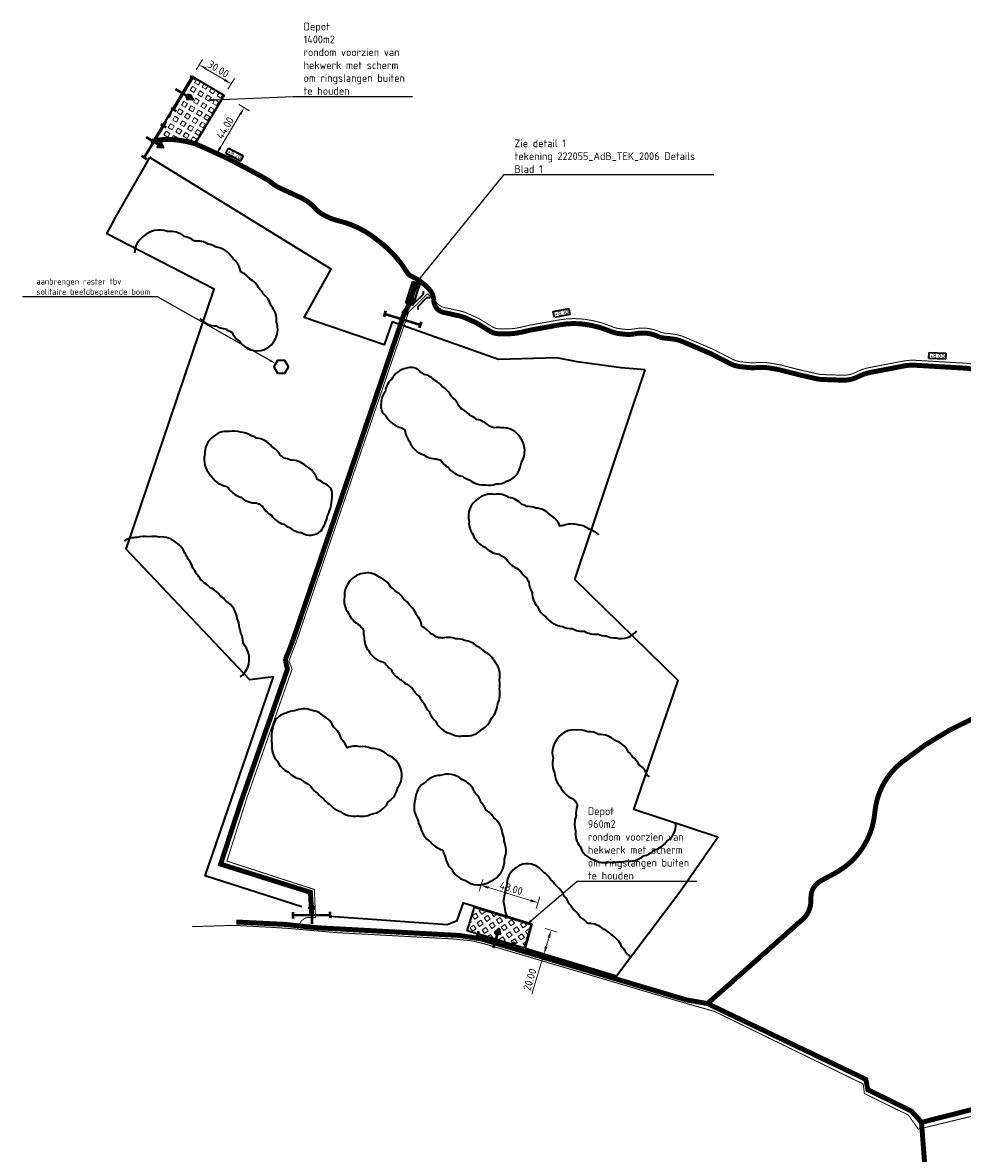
# Model space of a CAD drawing. Header units: metres. Extents: x -151276 to 204982, y 219939 to 463910.
# Tile 3 of 6: x 200575 to 201334, y 462863 to 463776. Entities that reach past the tile are written whole.
import ezdxf
from ezdxf import colors
from ezdxf.entities.mleader import LeaderData, LeaderLine
from ezdxf.math import Vec2, Vec3

# ---------------------------------------------------------------- set-up
doc = ezdxf.new("R2010")
doc.units = ezdxf.units.M
doc.header["$LTSCALE"] = 2.5
doc.linetypes.add('DASHED2', pattern=[0.375, 0.25, -0.125])
doc.layers.get('0').update_dxf_attribs({"lineweight": 25})
doc.layers.add('N-PV-VH-BEHEERPAD-ONVERHARD-G', color=7, linetype='DASHED2', lineweight=35, true_color=0x663300)
doc.layers.add('N-PV-VH-BEHEERPAD-VERHARD-G', color=7, linetype='Continuous', lineweight=35, true_color=0x663300)
for name, color, linetype, lineweight in [('N-WA-IE-TERREINAFSCHEIDING-BEHEERPAD-POORT-S', 240, 'Continuous', 50), ('N-WA-KW-KUNSTWERK_BRUG-G', 38, 'Continuous', 35), ('N-WA-KW-KUNSTWERK_VOORDE-G', 7, 'Continuous', 35), ('N-WA-VH-VERHARDING_GRASBETONSTEEN-A', 72, 'Continuous', 18), ('N-WA-VH-VERHARDING_GRASBETONSTEEN-G', 104, 'Continuous', 35), ('N-WE-AM-AS_PAD_KLOMPENPAD-G', 30, 'DASHED2', 35), ('N-WE-IE-TERREINAFSCHEIDING_KUNSTMATIG_RASTERHEKWERK-G', 20, 'IE-TERREINAFSCHEIDING_KUNSTMATIG-SO', 35), ('N-WE-IE-TERREINAFSCHEIDING_KUNSTMATIG_RASTERHEKWERK-TIJDELIJK-G', 30, 'IE-TERREINAFSCHEIDING-KUNSTMATIG', 35), ('N-WE-VH-VERHARDING-T35', 36, 'Continuous', 35), ('X-XX-AL-M', 7, 'Continuous', 18), ('X-XX-AL-REFERENTIE-T25', 7, 'Continuous', 25), ('X-XX-AL-T25', 7, 'Continuous', 25)]:
    doc.layers.add(name, color=color, linetype=linetype, lineweight=lineweight)
doc.styles.add('NLCS-ISO-M1000-T35', font='NLCS-ISO.ttf', dxfattribs={"height": 3.5})
doc.styles.add('NLCS-ISO-M2000-T25', font='NLCS-ISO.ttf', dxfattribs={"height": 5})
doc.styles.add('NLCS-ISO-M2500-T25', font='NLCS-ISO.ttf', dxfattribs={"height": 6.25})
doc.linetypes.add('IE-TERREINAFSCHEIDING-KUNSTMATIG', pattern='A,4,[82,NLCS.SHX,S=0.75,R=90,X=0,Y=0],4,-2', length=10)
doc.linetypes.add('IE-TERREINAFSCHEIDING_KUNSTMATIG-SO', pattern='A,4,[82,NLCS.SHX,S=0.75,R=90,X=0,Y=0],4,-2', length=10)
doc.dimstyles.new('NLCS-M2500-T25-PIJL_L2_H2', dxfattribs={"dimscale": 2.5, "dimtxt": 2.5, "dimasz": 2.5, "dimexe": 2, "dimexo": 2, "dimgap": 0.7, "dimtad": 1, "dimzin": 0, "dimdsep": 46, "dimtxsty": 'NLCS-ISO-M2500-T25', "dimcen": 0, "dimdle": 2, "dimclrd": 256, "dimclre": 256, "dimclrt": 256, "dimazin": 0, "dimtfac": 1, "dimtdec": 3, "dimtofl": 0, "dimtmove": 0, "dimatfit": 3, "dimfxl": 2, "dimfxlon": 1, "dimtfillclr": 256, "dimtolj": 1, "dimtzin": 0, "dimlwd": -1, "dimlwe": -1, "dimarcsym": 0})

# ---------------------------------------------------------------- blocks, each defined once
blk = doc.blocks.new('Voorde')
at = {"true_color": 0x636466}
h = blk.add_hatch(color=251, dxfattribs=at)
h.dxf.hatch_style = 1
h.paths.add_polyline_path([(15, 5), (15, -5), (-15, -5), (-15, 5)])
at = {"flags": 128}
blk.add_lwpolyline([(15, 5), (15, -5), (-15, -5), (-15, 5)], close=True, dxfattribs=at)
for points in [[(-15, 5), (15, -5)], [(15, 5), (-15, -5)]]:
    blk.add_lwpolyline(points, dxfattribs=at)
blk = doc.blocks.new('*D7')
at = {"layer": 'X-XX-AL-M', "transparency": 16777216}
for p, q in [((200749.78, 463710.19), (200758.35, 463705.03)), ((200734.61, 463675.26), (200750.85, 463702.25)), ((200727.1, 463672.48), (200735.67, 463667.33))]:
    blk.add_line(p, q, dxfattribs=at)
for points in [[(200749.95, 463702.79), (200751.74, 463701.72), (200754.07, 463707.61)], [(200733.71, 463675.8), (200735.5, 463674.72), (200731.38, 463669.91)]]:
    blk.add_solid(points, dxfattribs=at)
at = {"layer": 'X-XX-AL-M', "transparency": 16777216, "insert": (200738.55, 463691.27), "char_height": 6.25, "attachment_point": 5, "rotation": 58.9663, "style": 'NLCS-ISO-M2500-T25'}
blk.add_mtext('\\A1;44.00', dxfattribs=at)
blk = doc.blocks.new('*D8')
at = {"layer": 'X-XX-AL-M', "transparency": 16777216}
for p, q in [((200715.2, 463738.06), (200720.36, 463746.63)), ((200723.13, 463739.12), (200738.13, 463730.1)), ((200740.91, 463722.59), (200746.06, 463731.16))]:
    blk.add_line(p, q, dxfattribs=at)
for points in [[(200723.67, 463740.01), (200722.6, 463738.23), (200717.78, 463742.34)], [(200738.67, 463730.99), (200737.59, 463729.21), (200743.48, 463726.88)]]:
    blk.add_solid(points, dxfattribs=at)
at = {"layer": 'X-XX-AL-M', "transparency": 16777216, "insert": (200733.15, 463738.79), "char_height": 6.25, "attachment_point": 5, "rotation": 328.9663, "style": 'NLCS-ISO-M2500-T25'}
blk.add_mtext('\\A1;30.00', dxfattribs=at)
blk = doc.blocks.new('*D13')
at = {"layer": 'X-XX-AL-M', "transparency": 16777216}
for p, q in [((200943.94, 463074.34), (200946.86, 463083.91)), ((200951.38, 463077.31), (200985.34, 463066.97)), ((200989.87, 463060.36), (200992.78, 463069.93))]:
    blk.add_line(p, q, dxfattribs=at)
for points in [[(200951.68, 463078.3), (200951.08, 463076.31), (200945.4, 463079.13)], [(200985.65, 463067.96), (200985.04, 463065.97), (200991.32, 463065.14)]]:
    blk.add_solid(points, dxfattribs=at)
at = {"layer": 'X-XX-AL-M', "transparency": 16777216, "insert": (200969.78, 463076.8), "char_height": 6.25, "attachment_point": 5, "rotation": 343.06783, "style": 'NLCS-ISO-M2500-T25'}
blk.add_mtext('\\A1;48.00', dxfattribs=at)
blk = doc.blocks.new('*D14')
at = {"layer": 'X-XX-AL-M', "transparency": 16777216}
for p, q in [((200997.23, 463044.21), (201006.79, 463041.29)), ((201000.19, 463036.77), (200998.01, 463029.6)), ((200996.19, 463023.62), (200986.33, 462991.23)), ((200991.4, 463025.07), (201000.97, 463022.16))]:
    blk.add_line(p, q, dxfattribs=at)
for points in [[(200999.19, 463037.07), (201001.19, 463036.47), (201002.01, 463042.75)], [(200997.01, 463029.9), (200999, 463029.29), (200996.19, 463023.62)]]:
    blk.add_solid(points, dxfattribs=at)
at = {"layer": 'X-XX-AL-M', "transparency": 16777216, "insert": (200984.81, 463003), "char_height": 6.25, "attachment_point": 5, "rotation": 73.0679, "style": 'NLCS-ISO-M2500-T25'}
blk.add_mtext('\\A1;20.00', dxfattribs=at)
blk = doc.blocks.new('SWH-BRUG-SO')
at = {"flags": 128}
for points in [[(-6.77, 3.77), (-5, 2), (5, 2), (6.77, 3.77)], [(-6.77, -3.77), (-5, -2), (5, -2), (6.77, -3.77)]]:
    blk.add_lwpolyline(points, dxfattribs=at)
blk = doc.blocks.new('SIE-WEG_DOORGANG_DRAAIPOORT')
blk.add_hatch(color=256).paths.add_polyline_path([(-0.213, 0.495), (0, 0.901), (0.213, 0.495)])
for p, q in [((-1.5, -0.25), (-1.5, 0.25)), ((-1.5, 0), (1.5, 0)), ((0, 0.901), (-0.213, 0.495)), ((0, 0.901), (0, -0.718)), ((0, 0.901), (0.213, 0.495)), ((1.5, -0.25), (1.5, 0.25))]:
    blk.add_line(p, q)
at = {"flags": 128}
blk.add_lwpolyline([(-0.213, 0.495), (0, 0.901), (0.213, 0.495)], close=True, dxfattribs=at)

msp = doc.modelspace()

# ---------------------------------------------------------------- hatches: boundary and pattern name
at = {"layer": 'N-WA-VH-VERHARDING_GRASBETONSTEEN-A'}
h = msp.add_hatch(dxfattribs=at)
h.set_pattern_fill('AVH-GRASBETONSTEEN_02', color=256, scale=5, angle=-10.138855, pattern_type=2)
h.set_pattern_definition([(34.8611452, (0, 0), (-4.00112693, 5.74377779), [3.5, -3.5]), (124.8611452, (0, 0), (-5.74377779, -4.00112693), [3.5, -3.5]), (34.8611452, (-2.0005, 2.872), (-4.00112693, 5.74377779), [3.5, -3.5]), (124.8611452, (2.872, 2.0005), (-5.74377779, -4.00112693), [3.5, -3.5])])
h.paths.add_polyline_path([(200980.166, 463028.494), (200934.243, 463042.474), (200940.068, 463061.607), (200985.991, 463047.627)])

# ---------------------------------------------------------------- linework, layer by layer
at = {"layer": 'N-PV-VH-BEHEERPAD-ONVERHARD-G', "ltscale": 10, "const_width": 4, "flags": 128}
for points in [[(200787.485, 463262.235), (200790.549, 463269.776), (200792.522, 463274.869), (200795.06, 463282.187), (200803.258, 463306.302), (200875.648, 463518.778)], [(201319.792, 462634.118), (201314.13, 462659.594), (201306.77, 462732.125), (201312.049, 462746.237), (201301.248, 462887.646)]]:
    msp.add_lwpolyline(points, dxfattribs=at)
msp.add_lwpolyline([(201439.148, 463300.918), (201379.306, 463261.332, 0.1950455), (201358.631, 463231.184, -0.2403564), (201345.53, 463215.234, 0.0677924), (201284.96, 463178.366, 0.2032362), (201263.532, 463137.962, -0.2518475), (201231.48, 463089.046), (201219.789, 463082.7, 0.2697884), (201211.948, 463069.808), (201211.878, 463066.234, -0.209503), (201205.149, 463051.656), (201138.286, 462992.382), (201128.306, 462983.624)], format="xyb", dxfattribs=at)
at = {"layer": 'N-PV-VH-BEHEERPAD-ONVERHARD-G', "ltscale": 10, "flags": 128}
for points in [[(200808.594, 463055.127, 4, 4, 0), (200807.526, 463073.542, 4, 4, 0), (200734.955, 463096.287, 4, 4, 0), (200751.522, 463147.019, 4, 4, 0), (200788.933, 463253.793, 4, 4, 0), (200787.048, 463262.715, 0, 0, 0)], [(200747.589, 463049.552, 4, 4, 0), (200787.106, 463047.584, 4, 4, 0), (200794.832, 463046.759, 4, 4, 0), (200804.961, 463045.684, 4, 4, 0), (200813.798, 463044.839, 4, 4, 0), (200928, 463038.642, 4, 4, 0), (200945.211, 463035.978, 4, 4, 0), (201111.5, 462986.536, 4, 4, 0), (201128.306, 462983.624, 4, 4, 0), (201256.278, 462922.37, 4, 4, 0), (201257.913, 462913.964, 4, 4, 0), (201293.185, 462896.677, 4, 4, 0), (201301.248, 462887.646, 4, 4, 0), (201374.033, 462906.065, 4, 4, 0), (201462.733, 462922.833, 4, 4, 0), (201613.019, 462944.196, 4, 4, 0), (201673.53, 462954.951, 0, 0, 0)]]:
    msp.add_lwpolyline(points, format="xyseb", dxfattribs=at)
at = {"layer": 'N-PV-VH-BEHEERPAD-VERHARD-G', "ltscale": 50, "const_width": 4, "flags": 128}
msp.add_lwpolyline([(201351.47, 463492.67, 0.116747), (201336.223, 463497.161), (201328.189, 463497.595), (201308.915, 463498.722), (201295.913, 463499.482, 0.0618864), (201287.423, 463498.928), (201259.999, 463493.687, 0.0615667), (201251.943, 463491.09), (201249.028, 463489.736, -0.1178544), (201237.408, 463487.379), (201221.113, 463487.941, -0.0475977), (201216.31, 463488.567), (201203.263, 463491.549), (201187.194, 463495.587, 0.0176095), (201184.819, 463496.096), (201178.506, 463497.217, 0.0567089), (201170.72, 463497.704), (201165.937, 463497.461, -0.0383719), (201162.03, 463497.562), (201155.361, 463498.249, -0.0941036), (201146.245, 463500.972), (201131.661, 463508.525), (201115.183, 463515.585), (201109.119, 463518.209, 0.0771027), (201098.882, 463520.872), (201093.706, 463521.395, -0.0410282), (201089.598, 463522.153, 0.1793473), (201069.079, 463524.742), (201068.765, 463524.689, -0.0709117), (201061.571, 463524.503), (201057.007, 463525.033, -0.060069), (201051.071, 463526.458), (201043.598, 463529.234, 0.0314087), (201039.452, 463530.484), (201035.269, 463531.463, 0.099548), (201009.851, 463532.267), (201007.731, 463531.91), (200985.461, 463527.898), (200978.244, 463526.22, -0.0626056), (200964.474, 463524.79), (200960.007, 463524.887, -0.134385), (200952.162, 463527.217), (200941.828, 463533.638), (200932.69, 463537.75, 0.0514724), (200927.915, 463539.333), (200915.092, 463542.162, -0.3549959), (200907.247, 463552.035, 0.1767748), (200902.634, 463561.846, 0.0941256), (200888.432, 463571.734, -0.1529091), (200886.193, 463573.713, 0.0735087), (200869.05, 463594.477), (200866.662, 463596.638), (200857.087, 463604.065, 0.0616672), (200840.871, 463612.824), (200840.324, 463613.037, 0.0348921), (200830.343, 463616.15), (200830.222, 463616.179, -0.0843932), (200816.335, 463622.066, -0.064099), (200811.442, 463626.165), (200810.828, 463626.83, 0.0987205), (200799.757, 463634.878), (200782.422, 463642.865, -0.0595395), (200777.366, 463645.97), (200774.029, 463648.612), (200764.135, 463654.193), (200741.031, 463666.387), (200719.447, 463676.29, 0.0642111), (200706.015, 463680.474), (200702.494, 463681.091, 0.0851421), (200683.898, 463681.162), (200678.396, 463680.24)], format="xyb", dxfattribs=at)
msp.add_lwpolyline([(200875.648, 463518.778), (200882.691, 463539.451), (200887.459, 463549.139), (200893.003, 463566.743)], dxfattribs=at)
at = {"layer": 'N-WA-VH-VERHARDING_GRASBETONSTEEN-G', "flags": 128}
msp.add_lwpolyline([(200980.166, 463028.494), (200934.243, 463042.474), (200940.068, 463061.607), (200985.991, 463047.627)], close=True, dxfattribs=at)
at = {"layer": 'N-WE-AM-AS_PAD_KLOMPENPAD-G', "ltscale": 5, "flags": 128}
msp.add_lwpolyline([(200902.143, 463557.317, 0.8, 0.8, 0), (200892.666, 463547.944, 0.8, 0.8, 0), (200886.826, 463542.285, 0.8, 0.8, 0), (200806.098, 463305.334, 0.8, 0.8, 0), (200797.898, 463281.213, 0.8, 0.8, 0), (200795.338, 463273.836, 0.8, 0.8, 0), (200790.146, 463260.43, 0, 0, 0)], format="xyseb", dxfattribs=at)
at = {"layer": 'N-WE-AM-AS_PAD_KLOMPENPAD-G', "ltscale": 5, "const_width": 0.8, "flags": 128}
for points in [[(201823.573, 463502.433), (201808.598, 463492.509), (201777.075, 463484.75), (201771.418, 463483.956), (201752.833, 463478.199, -0.0304293), (201747.93, 463477.002), (201735.429, 463474.744, -0.0481681), (201727.478, 463474.087), (201717.14, 463474.23, 0.0624246), (201702.679, 463472.62), (201691.364, 463469.904, -0.0928648), (201676.099, 463469.135, 0.0680514), (201660.249, 463469.118), (201646.432, 463467.214), (201629.67, 463466.847), (201615.211, 463468.161), (201604.075, 463469.57, 0.0617025), (201589.692, 463469.607), (201585.368, 463469.083), (201567.359, 463470.393), (201546.533, 463471.845), (201532.777, 463474.62, 0.0775808), (201505.505, 463475.826), (201495.627, 463474.729, -0.0533192), (201480.421, 463474.666), (201456.857, 463477.088), (201432.759, 463478.957), (201426.127, 463479.171, -0.0956598), (201399.688, 463485.167, 0.0355222), (201394.542, 463487.003), (201378.182, 463491.56, 0.0526811), (201370.204, 463492.9), (201362.801, 463493.354, -0.1149305), (201353.453, 463496.144, 0.116747), (201336.439, 463501.155), (201328.413, 463501.589), (201309.149, 463502.715), (201296.146, 463503.475, 0.0618864), (201286.672, 463502.857), (201259.248, 463497.616, 0.0615667), (201250.258, 463494.718), (201247.343, 463493.364, -0.1178544), (201237.546, 463491.377), (201221.251, 463491.938, -0.0475977), (201217.201, 463492.466), (201204.196, 463495.439), (201188.169, 463499.466, 0.0176095), (201185.518, 463500.034), (201179.205, 463501.155, 0.0567089), (201170.517, 463501.699), (201165.734, 463501.456, -0.0383719), (201162.44, 463501.541), (201155.771, 463502.228, -0.0941036), (201148.084, 463504.523), (201133.371, 463512.144), (201116.765, 463519.259), (201110.707, 463521.881, 0.0771027), (201099.284, 463524.852), (201094.108, 463525.375, -0.0363551), (201091.032, 463525.913, 0.1748165), (201068.294, 463528.666), (201068.098, 463528.633, -0.0709117), (201062.032, 463528.476), (201057.469, 463529.006, -0.060069), (201052.463, 463530.208), (201044.991, 463532.983, 0.0314087), (201040.364, 463534.378), (201036.181, 463535.358, 0.099548), (201009.186, 463536.211), (201007.044, 463535.851), (200984.653, 463531.817), (200977.338, 463530.116, -0.0626056), (200964.56, 463528.789), (200960.094, 463528.886, -0.134385), (200954.273, 463530.615), (200943.712, 463537.176), (200934.332, 463541.398, 0.0514724), (200928.776, 463543.239), (200915.812, 463546.099, -0.1430257), (200910.158, 463549.197), (200904.337, 463555.019), (200902.143, 463557.317)], [(200790.146, 463260.43), (200792.677, 463253.896), (200755.833, 463148.738), (200740.019, 463098.746), (200810.728, 463075.809), (200811.638, 463053.121), (200807.307, 463053.289, 0.3077839), (200799.07, 463048.424), (200798.2, 463044.334)], [(201667.384, 462949.369), (201638.665, 462943.686), (201576.431, 462932.356), (201531.911, 462926.18), (201408.527, 462907.639), (201350.559, 462894.657), (201298.716, 462882.115), (201290.722, 462893.429), (201255.118, 462910.879), (201254.16, 462918.594), (201133.895, 462977.29), (201106.701, 462985.004), (200947.113, 463032.157, 0.0093433), (200937.963, 463034.327), (200922.609, 463035.838), (200828.648, 463040.923), (200789.992, 463044.345), (200774.642, 463045.293), (200746.381, 463046.825), (200711.83, 463045.745)]]:
    msp.add_lwpolyline(points, format="xyb", dxfattribs=at)
at = {"layer": 'N-WE-IE-TERREINAFSCHEIDING_KUNSTMATIG_RASTERHEKWERK-TIJDELIJK-G', "ltscale": 0.4, "flags": 128}
msp.add_lwpolyline([(200786.878, 463492.967), (200789.878, 463498.163), (200786.878, 463503.359), (200780.878, 463503.359), (200777.878, 463498.163), (200780.878, 463492.967)], close=True, dxfattribs=at)
for points in [[(200978.177, 463421.267, 0.3035884), (200977.162, 463440.773, 0.2938479), (200961.801, 463448.816, 0.0900639), (200956.106, 463448.919, 0.0317844), (200954.075, 463449.306, 0.0432198), (200951.563, 463450.503, 0.1537291), (200941.876, 463455.731, 0.0917539), (200936.216, 463458.978, 0.118563), (200929.373, 463464.36, 0.0459776), (200927.335, 463466.578, 0.1371871), (200921.39, 463474.151, 0.1539216), (200914.083, 463482.098, 0.1205064), (200908.156, 463487.081, 0.1518628), (200899.48, 463492.065, 0.0527398), (200896.562, 463493.645, 0.3721871), (200884.711, 463496.886, 0.245459), (200873.334, 463488.327, 0.2008233), (200867.89, 463477.995, 0.1783454), (200864.71, 463469.068, 0.3162678), (200868.527, 463458.653, 0.2263064), (200881.344, 463448.924, 0.0416731), (200883.697, 463447.319, 0.0058189), (200883.904, 463446.984, 0.1471323), (200887.589, 463437.895, 0.2389519), (200899.045, 463427.118, 0.1624907), (200908.991, 463423.921, 0.0572202), (200912.654, 463422.981, 0.0016686), (200912.744, 463422.92, 0.1251165), (200918.769, 463417.103, 0.1923323), (200930.314, 463409.715, 0.0935463), (200935.853, 463406.958, 0.2066279), (200949.055, 463402.831, 0.1351033), (200957.571, 463403.538, 0.1416106), (200966.068, 463405.692, 0.2872865), (200977.527, 463419.092, 0.0395324)], [(200776.435, 463433.64, 0.2042851), (200763.892, 463440.666, 0.0762297), (200759.378, 463442.567, 0.1422004), (200750.957, 463445.44, 0.142656), (200742.055, 463445.832, 0.2415051), (200728, 463440.76, 0.2452009), (200722.229, 463427.517, 0.2644293), (200726.643, 463411.024, 0.231333), (200739.996, 463401.563, 0.0144418), (200740.754, 463401.021, 0.1876106), (200751.189, 463392.841, 0.1941884), (200763.944, 463388.171, 0.0379506), (200766.288, 463387.405, 0.0382859), (200768.407, 463385.881, 0.1461619), (200775.947, 463378.301, 0.179058), (200785.936, 463370.909, 0.0827299), (200790.537, 463368.425, 0.1596888), (200800.255, 463364.172, 0.3353949), (200816.154, 463365.703, 0.0860025), (200821.453, 463377.859, 0.1085826), (200825.092, 463394.833, 0.3450836), (200818.685, 463403.905, 0.1027584), (200813.052, 463407.194, 0.1994965), (200803.868, 463418.044, 0.1988894), (200791.648, 463422.719, 0.0767556), (200786.259, 463424.351, 0.054247), (200783.12, 463426.807, 0.1401117)], [(200851.774, 463331.514, 0.4086467), (200835.03, 463312.045, 0.2243979), (200838.4, 463299.019, 0.1859), (200847.435, 463289.447, 0.0543437), (200849.872, 463286.406, 0.0211716), (200850.291, 463285.075, 0.0827743), (200850.995, 463279.866, 0.191062), (200854.66, 463268.595, 0.2309152), (200866.502, 463259.633, 0.022348), (200867.755, 463258.882, 0.0989579), (200872.666, 463253.674, 0.1691865), (200880.93, 463245.156, 0.116745), (200887.056, 463240.785, 0.0519841), (200889.74, 463238.605, 0.1214989), (200895.585, 463231.76, 0.0941662), (200899.274, 463226.375, 0.11676), (200903.482, 463219.539, 0.1360262), (200908.629, 463211.836, 0.2302048), (200920.595, 463201.927, 0.1833553), (200931.635, 463200.065, 0.2390834), (200946.205, 463205.277, 0.1859441), (200953.991, 463214.529, 0.1823415), (200958.81, 463226.053, 0.172299), (200960.173, 463237.917, 0.1050968), (200960.278, 463244.839, 0.2286415), (200956.75, 463259.465, 0.1819978), (200948.579, 463267.732, 0.1144426), (200942.384, 463272.086, 0.1745151), (200932.106, 463277.072, 0.1190113), (200924.734, 463278.413, 0.1510274), (200914.348, 463279.01, 0.0491756), (200911.2, 463279.261, 0.0338094), (200909.098, 463279.958, 0.0791663), (200904.492, 463282.829, 0.1170054), (200897.652, 463288.289, 0.153132), (200893.001, 463297.921, 0.1399862), (200887.776, 463305.363, 0.1075001), (200883.062, 463310.402, 0.1384546), (200876.127, 463316.877, 0.0791612), (200872.333, 463320.423, 0.1728317), (200863.142, 463328.115, 0.2103348)], [(200779.329, 463212.903, 0.1539999), (200776.351, 463193.461, 0.2108964), (200780.795, 463179.458, 0.1899578), (200789.487, 463170.845, 0.1597625), (200799.655, 463165.009, 0.0987124), (200805.536, 463161.166, 0.0501475), (200807.933, 463159.008, 0.1207316), (200813.581, 463153.31, 0.1016006), (200818.372, 463148.83, 0.1016743), (200823.303, 463144.542, 0.1533746), (200831.536, 463138.892, 0.2139469), (200845.765, 463135.43, 0.1706514), (200856.508, 463136.668, 0.2427823), (200870.4, 463146.534, 0.1931507), (200878.167, 463158.137, 0.2479311), (200880.578, 463173.005, 0.2531243), (200869.974, 463184.395, 0.198069), (200856.689, 463189.801, 0.1422463), (200847.628, 463191.195, 0.1510998), (200837.273, 463190.37, 0.1138581), (200832.667, 463197.336, 0.1593757), (200826.141, 463207.13, 0.1790572), (200817.922, 463216.152, 0.1684008), (200808.864, 463220.476, 0.2112545), (200794.736, 463220.052, 0.1113879), (200787.875, 463218.285, 0.1828733)], [(200964.408, 463100.689, 0.2012544), (200964.005, 463114.867, 0.1057689), (200962.658, 463121.403, 0.2151044), (200955.765, 463133.67, 0.1218689), (200949.394, 463139.927, 0.096932), (200945.416, 463146, 0.1375283), (200940.394, 463154.089, 0.2180116), (200929.782, 463164.776, 0.2680323), (200912.143, 463167.93, 0.1994581), (200900.912, 463163.001, 0.2641851), (200892.24, 463148.428, 0.2328402), (200894.157, 463132.555, 0.1018919), (200896.421, 463126.387, 0.2207726), (200904.747, 463114.082, 0.1539923), (200914.05, 463107.77, 0.0176871), (200914.876, 463106.783, 0.0800206), (200916.667, 463101.667, 0.1630259), (200921.397, 463092.546, 0.2137136), (200932.264, 463083.402, 0.3147174), (200952.786, 463082.302, 0.3219061)]]:
    msp.add_lwpolyline(points, format="xyb", close=True, dxfattribs=at)
for points in [[(201040.543, 463362.446, 0.1288707), (201032.637, 463366.878, 0.1691694), (201022.551, 463370.63, 0.1671252), (201012.243, 463369.969, 0.050971), (201009.057, 463369.493, 0.1790357), (201000.765, 463378.778, 0.1950747), (200989.638, 463384.023, 0.1099207), (200982.112, 463385.366, 0.0575377), (200978.339, 463387.031, 0.167827), (200967.875, 463392.646, 0.1795653), (200956.335, 463395.109, 0.2340293), (200942.914, 463391.49, 0.3180187), (200935.662, 463373.105, 0.1812625), (200938.929, 463362.535, 0.2133905), (200948.792, 463352.322, 0.1721862), (200959.768, 463346.759, 0.0714712), (200964.033, 463344.497, 0.0400046), (200966.015, 463342.852, 0.1735913), (200975.378, 463334.789, 0.040396), (200977.309, 463333.12, 0.1064675), (200982.378, 463327.49, 0.0518028), (200984.107, 463324.238, 0.121919), (200986.578, 463315.716, 0.1762223), (200990.889, 463304.405, 0.1651628), (200997.676, 463296.202, 0.2264627), (201011.367, 463288.37, 0.1176453), (201018.977, 463286.665, 0.136996), (201028.822, 463284.503, 0.1528541), (201039.908, 463282.17, 0.0986761), (201046.425, 463280.809, 0.1246132), (201054.504, 463279.251, 0.3198508), (201071.066, 463284.965, 0.3198508)], [(200750.796, 463247.958, 0.0357736), (200752.653, 463249.036, 0.3968588), (200753.895, 463273.585, 0.0324349), (200753.186, 463275.504, 0.1163138), (200751.272, 463282.999, 0.0713953), (200750.207, 463287.379, 0.1191116), (200748.289, 463294.76, 0.2368216), (200739.426, 463308.807, 0.0967442), (200734.79, 463312.95, 0.1501547), (200726.592, 463319.678, 0.0906836), (200721.894, 463323.338, 0.0596224), (200719.073, 463326.005, 0.0887318), (200715.344, 463330.824, 0.0801141), (200712.646, 463335.455, 0.1233806), (200708.671, 463342.74, 0.0860884), (200705.969, 463347.534, 0.1738066), (200699.321, 463355.847, 0.2305942), (200685.29, 463360.537, 0.1245236), (200676.993, 463360.686, 0.1418315), (200667.225, 463360.126, 0.1723751), (200656.914, 463357.307, 0.1723751)]]:
    msp.add_lwpolyline(points, format="xyb", dxfattribs=at)

# ---------------------------------------------------------------- block references
at = {"layer": 'N-WA-IE-TERREINAFSCHEIDING-BEHEERPAD-POORT-S', "xscale": 10, "yscale": 10}
for p, rotation in [((200680.926, 463680.131), 238.5245971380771), ((200882.104, 463536.592), 342.7512464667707), ((200808.594, 463055.127), 0.5460022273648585), ((200957.204, 463035.484), 343.0678278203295)]:
    msp.add_blockref('SIE-WEG_DOORGANG_DRAAIPOORT', p, dxfattribs=dict(at, rotation=rotation))

# ---------------------------------------------------------------- leaders
at = {"layer": 'X-XX-AL-REFERENTIE-T25'}
ml = msp.add_multileader_mtext('Standard', dxfattribs=at)
ml.set_content('Depot\\P1400m2 \\Prondom voorzien van hekwerk met scherm om ringslangen buiten te houden', color=256, style='NLCS-ISO-M2500-T25')
ml.set_leader_properties(color=256, linetype='ByLayer', lineweight=-1)
ml.build(insert=Vec2(0, 0))
ml.multileader.update_dxf_attribs({"text_left_attachment_type": 5, "text_right_attachment_type": 5, "dogleg_length": 6.25, "arrow_head_size": 6.25})
ctx = ml.context
ctx.base_point, ctx.char_height, ctx.arrow_head_size, ctx.landing_gap_size, ctx.plane_origin = Vec3(200799.728, 463716.769), 6.25, 6.25, 2.25, Vec3(200718.174, 463728.909)
ctx.left_attachment, ctx.right_attachment = 5, 5
notes = []
notes.append((ctx, [(0, (1, 1, 0), (200793.478, 463716.769), (1, 0), 6.25, [(0, [(200723.066, 463713.56)], 0, [])])]))
ctx.mtext.insert, ctx.mtext.width, ctx.mtext.flow_direction = Vec3(200801.978, 463776.352), 87.15791, 5
ctx.mtext.has_bg_fill, ctx.mtext.bg_color, ctx.mtext.bg_scale_factor, ctx.mtext.bg_transparency, ctx.mtext.use_window_bg_color = 1, -1027028792, 1.5, 0, 1
for ctx, leaders in notes:
    for number, flags, end, landing, length, lines in leaders:
        leader = LeaderData()
        leader.index, (leader.has_last_leader_line, leader.has_dogleg_vector, leader.attachment_direction) = number, flags
        leader.last_leader_point, leader.dogleg_vector, leader.dogleg_length = Vec3(end), Vec3(landing), length
        for number, points, colour, breaks in lines:
            line = LeaderLine()
            line.index, line.vertices, line.color, line.breaks = number, Vec3.list(points), colors.encode_raw_color(colour), breaks
            leader.lines.append(line)
        ctx.leaders.append(leader)

# ---------------------------------------------------------------- next in the draw order: hatches: boundary and pattern name
at = {"layer": 'N-WA-VH-VERHARDING_GRASBETONSTEEN-A'}
h = msp.add_hatch(dxfattribs=at)
h.set_pattern_fill('AVH-GRASBETONSTEEN_02', color=256, scale=5, angle=14.577136, pattern_type=2)
h.set_pattern_definition([(59.577136, (0, 0), (-6.03618167, 3.54464538), [3.5, -3.5]), (149.577136, (0, 0), (-3.54464538, -6.03618167), [3.5, -3.5]), (59.577136, (-3.018, 1.772), (-6.03618167, 3.54464538), [3.5, -3.5]), (149.577136, (1.772, 3.018), (-3.54464538, -6.03618167), [3.5, -3.5])])
h.paths.add_polyline_path([(200715.102, 463679.702), (200737.786, 463717.404), (200712.08, 463732.871), (200689.397, 463695.169), (200681.644, 463682.283), (200687.841, 463683.153), (200691.956, 463683.412), (200698.559, 463683.131), (200703.104, 463682.442), (200708.382, 463681.688)])

# ---------------------------------------------------------------- next in the draw order: linework, layer by layer
at = {"layer": 'N-WA-VH-VERHARDING_GRASBETONSTEEN-G', "flags": 128}
msp.add_lwpolyline([(200715.102, 463679.702), (200737.786, 463717.404), (200712.08, 463732.871), (200689.397, 463695.169), (200681.644, 463682.283), (200687.841, 463683.153), (200691.956, 463683.412), (200698.559, 463683.131), (200703.104, 463682.442), (200708.382, 463681.688)], close=True, dxfattribs=at)

# ---------------------------------------------------------------- next in the draw order: block references
at = {"layer": 'N-WA-IE-TERREINAFSCHEIDING-BEHEERPAD-POORT-S', "xscale": 10, "yscale": 10, "rotation": 239.2800957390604}
msp.add_blockref('SIE-WEG_DOORGANG_DRAAIPOORT', (200704.642, 463718.936), dxfattribs=at)

# ---------------------------------------------------------------- next in the draw order: texts
at = {"layer": 'N-WE-VH-VERHARDING-T35', "char_height": 3.5, "width": 1.2e-322, "attachment_point": 1, "style": 'NLCS-ISO-M1000-T35', "bg_fill": 19, "box_fill_scale": 1.2, "bg_fill_color": 256, "bg_fill_transparency": 0}
for s, insert, rotation in [('+8.10', (201004.591, 463542.399), 10.389541), ('+8.00', (201308.031, 463509.029), 357.446916)]:
    msp.add_mtext(s, dxfattribs=dict(at, insert=insert, rotation=rotation))

# ---------------------------------------------------------------- next in the draw order: dimensions: what is measured, and where the dimension line sits
at = {"layer": 'X-XX-AL-M'}
for p1, distance, picture, middle in [((200712.08, 463732.871), 11.054, '*D8', (200733.145, 463738.786)), ((200715.102, 463679.702), -19.001, '*D7', (200738.549, 463691.271))]:
    dim = msp.add_aligned_dim(p1=p1, p2=(200737.786, 463717.404), distance=distance, dimstyle='NLCS-M2500-T25-PIJL_L2_H2', dxfattribs=at)
    dim.commit()
    dim.dimension.update_dxf_attribs({"geometry": picture, "text_midpoint": middle})

# ---------------------------------------------------------------- next in the draw order: leaders
at = {"layer": 'X-XX-AL-REFERENTIE-T25'}
ml = msp.add_multileader_mtext('Standard', dxfattribs=at)
ml.set_content('Zie detail 1 \\Ptekening 222055_AdB_TEK_2006 Details\\PBlad 1', color=256, style='NLCS-ISO-M2500-T25')
ml.set_leader_properties(color=256, linetype='ByLayer', lineweight=-1)
ml.build(insert=Vec2(0, 0))
ml.multileader.update_dxf_attribs({"text_left_attachment_type": 5, "text_right_attachment_type": 5, "dogleg_length": 6.25, "arrow_head_size": 6.25})
ctx = ml.context
ctx.base_point, ctx.char_height, ctx.arrow_head_size, ctx.landing_gap_size, ctx.plane_origin = Vec3(200970.178, 463653.582), 6.25, 6.25, 2.25, Vec3(200890.219, 463562.412)
ctx.left_attachment, ctx.right_attachment = 5, 5
notes = []
notes.append((ctx, [(0, (1, 1, 0), (200963.928, 463653.582), (1, 0), 6.25, [(0, [(200890.219, 463562.412)], 0, [])])]))
ctx.mtext.insert, ctx.mtext.width, ctx.mtext.flow_direction = Vec3(200972.428, 463681.915), 163.83947, 5
ctx.mtext.has_bg_fill, ctx.mtext.bg_color, ctx.mtext.bg_scale_factor, ctx.mtext.bg_transparency, ctx.mtext.use_window_bg_color = 1, -1027028792, 1.5, 0, 1
ml = msp.add_multileader_mtext('Standard', dxfattribs=at)
ml.set_content('Depot\\P960m2 \\Prondom voorzien van hekwerk met scherm om ringslangen buiten te houden', color=256, style='NLCS-ISO-M2500-T25')
ml.set_leader_properties(color=256, linetype='ByLayer', lineweight=-1)
ml.build(insert=Vec2(0, 0))
ml.multileader.update_dxf_attribs({"text_left_attachment_type": 5, "text_right_attachment_type": 5, "dogleg_length": 6.25, "arrow_head_size": 6.25})
ctx = ml.context
ctx.base_point, ctx.char_height, ctx.arrow_head_size, ctx.landing_gap_size, ctx.plane_origin = Vec3(201029.42, 463082.659), 6.25, 6.25, 2.25, Vec3(200976.261, 463061.957)
ctx.left_attachment, ctx.right_attachment = 5, 5
notes.append((ctx, [(0, (1, 1, 0), (201023.17, 463082.659), (1, 0), 6.25, [(0, [(200981.153, 463046.608)], 0, [])])]))
ctx.mtext.insert, ctx.mtext.width, ctx.mtext.flow_direction = Vec3(201031.67, 463142.242), 87.15791, 5
ctx.mtext.has_bg_fill, ctx.mtext.bg_color, ctx.mtext.bg_scale_factor, ctx.mtext.bg_transparency, ctx.mtext.use_window_bg_color = 1, -1027028792, 1.5, 0, 1
at = {"layer": 'X-XX-AL-T25'}
ml = msp.add_multileader_mtext('Standard', dxfattribs=at)
ml.set_content('aanbrengen raster tbv \\Psolitaire beeldbepalende boom ', color=256, style='NLCS-ISO-M2000-T25')
ml.set_leader_properties(color=256, linetype='ByLayer', lineweight=-1)
ml.build(insert=Vec2(0, 0))
ml.multileader.update_dxf_attribs({"text_left_attachment_type": 5, "text_right_attachment_type": 5, "dogleg_length": 5, "arrow_head_size": 5})
ctx = ml.context
ctx.base_point, ctx.char_height, ctx.arrow_head_size, ctx.landing_gap_size, ctx.plane_origin = Vec3(200584.327, 463554.832), 5, 5, 1.8, Vec3(200784.749, 463602.64)
ctx.left_attachment, ctx.right_attachment = 5, 5
notes.append((ctx, [(1, (1, 1, 0), (200683.927, 463554.832), (-1, 0), 5, [(0, [(200779.378, 463500.761)], 0, [])])]))
ctx.mtext.insert, ctx.mtext.flow_direction = Vec3(200586.127, 463569.665), 5
ctx.mtext.has_bg_fill, ctx.mtext.bg_color, ctx.mtext.bg_scale_factor, ctx.mtext.bg_transparency, ctx.mtext.use_window_bg_color = 1, -1027028792, 1.5, 0, 1
for ctx, leaders in notes:
    for number, flags, end, landing, length, lines in leaders:
        leader = LeaderData()
        leader.index, (leader.has_last_leader_line, leader.has_dogleg_vector, leader.attachment_direction) = number, flags
        leader.last_leader_point, leader.dogleg_vector, leader.dogleg_length = Vec3(end), Vec3(landing), length
        for number, points, colour, breaks in lines:
            line = LeaderLine()
            line.index, line.vertices, line.color, line.breaks = number, Vec3.list(points), colors.encode_raw_color(colour), breaks
            leader.lines.append(line)
        ctx.leaders.append(leader)

# ---------------------------------------------------------------- next in the draw order: linework, layer by layer
at = {"layer": 'N-WE-IE-TERREINAFSCHEIDING_KUNSTMATIG_RASTERHEKWERK-G', "ltscale": 0.4, "flags": 128}
msp.add_lwpolyline([(200823.246, 463054.257), (200917.996, 463047.485), (200926.144, 463050.871), (200931.243, 463065.061), (200986.402, 463048.148), (200981.122, 463028.471), (201054.933, 463005.958), (201105.999, 463073.797), (201136.646, 463118.127), (201068.884, 463140.325), (201104.622, 463244.679), (201021.143, 463326.325), (201077.983, 463495.646)], dxfattribs=at)
at = {"layer": 'N-WE-IE-TERREINAFSCHEIDING_KUNSTMATIG_RASTERHEKWERK-TIJDELIJK-G', "ltscale": 0.4, "flags": 128}
for points in [[(200718.282, 463537.291, 0.0110044), (200718.832, 463536.813, 0.2070037), (200731.265, 463531.301, 0.1116125), (200738.935, 463528.76, 0.0730347), (200743.502, 463526.501, 0.0170991), (200744.304, 463525.729, 0.1397289), (200750.366, 463518.661, 0.348054), (200770.385, 463512.168, 0.3904686), (200780.219, 463534.511, 0.1993269), (200775.749, 463547.521, 0.1648915), (200769.384, 463557.12, 0.080688), (200766.286, 463561.162, 0.1644975), (200758.485, 463569.113, 0.1284008), (200751.219, 463575.047, 0.1869889), (200744.172, 463586.415, 0.226957), (200730.918, 463595.102, 0.1008961), (200724.861, 463597.382, 0.1596024), (200714.383, 463599.784, 0.0182111), (200713.272, 463600.092, 0.1192914), (200705.836, 463603.547, 0.1985845), (200692.007, 463607.472, 0.2946137), (200672.503, 463603.413, 0.2316806), (200665.335, 463590.232, 0.2316806)], [(201081.088, 463166.581, 0.1724105), (201079.963, 463167.887, 0.1520334), (201073.171, 463176.595, 0.1227716), (201067.705, 463183.033, 0.0842537), (201064.232, 463187.164, 0.2003646), (201053.748, 463196.156, 0.1963499), (201040.374, 463201.174, 0.1295298), (201031.555, 463203.334, 0.1444523), (201022.356, 463204.591, 0.2732154), (201007.807, 463198.443, 0.259612), (201003.548, 463181.909, 0.1703227), (201004.769, 463170.055, 0.1817069), (201009.316, 463159.132, 0.2083159), (201019.782, 463149, 0.0339923), (201021.422, 463147.498, 0.0452979), (201022.994, 463144.666, 0.0183425), (201023.087, 463143.414, 0.1189839), (201022.159, 463135.228, 0.1707864), (201021.763, 463123.195, 0.199617), (201025.364, 463110.456, 0.248553), (201036.799, 463099.723, 0.1915304), (201048.983, 463097.949, 0.1128763), (201056.42, 463098.286, 0.0937477), (201062.336, 463098.714, 0.2097464), (201076.598, 463102.893, 0.1393083), (201085.12, 463107.625, 0.1764212), (201095.596, 463114.967, 0.2797409), (201102.661, 463129.066, 0.0091547), (201102.55, 463129.729, 0.0091547)], [(201066.106, 463020.801, 0.0724247), (201062.551, 463024.711, 0.094713), (201058.992, 463029.853, 0.1797128), (201050.832, 463039.065, 0.1205619), (201044.757, 463043.468, 0.1890506), (201032.036, 463048.338, 0.0187015), (201030.936, 463048.891, 0.1023978), (201025.213, 463053.649, 0.1137351), (201019.768, 463059.931, 0.0806814), (201016.617, 463064.208, 0.1095332), (201012.5, 463070.338, 0.1550812), (201005.967, 463078.896, 0.0953025), (201001.812, 463083.5, 0.1337256), (200995.529, 463089.999, 0.2975933), (200979.183, 463096.148, 0.3497097), (200965.931, 463078.211, 0.0810529), (200964.835, 463073.217, 0.1854869), (200964.445, 463061.569, 0.1005211), (200966.151, 463054.358, 0.1005211)]]:
    msp.add_lwpolyline(points, format="xyb", dxfattribs=at)

# ---------------------------------------------------------------- next in the draw order: block references
at = {"layer": 'N-WA-KW-KUNSTWERK_BRUG-G', "rotation": 44.90802852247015}
msp.add_blockref('SWH-BRUG-SO', (200896.693, 463551.968), dxfattribs=at)
at = {"layer": 'N-WA-KW-KUNSTWERK_VOORDE-G', "xscale": 0.6, "yscale": 0.6, "zscale": 0.6999999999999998, "rotation": 72.12610657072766}
msp.add_blockref('Voorde', (200890.306, 463557.612), dxfattribs=at)

# ---------------------------------------------------------------- next in the draw order: texts
at = {"layer": 'N-WE-VH-VERHARDING-T35', "insert": (200741.635, 463674.05), "char_height": 3.5, "width": 1.2e-322, "attachment_point": 1, "rotation": 332.984678, "style": 'NLCS-ISO-M1000-T35', "bg_fill": 19, "box_fill_scale": 1.2, "bg_fill_color": 256, "bg_fill_transparency": 0}
msp.add_mtext('+8.20', dxfattribs=at)

# ---------------------------------------------------------------- next in the draw order: dimensions: what is measured, and where the dimension line sits
at = {"layer": 'X-XX-AL-M'}
dim = msp.add_aligned_dim(p1=(200940.068, 463061.607), p2=(200985.991, 463047.627), distance=18.312, dimstyle='NLCS-M2500-T25-PIJL_L2_H2', dxfattribs=at)
dim.commit()
dim.dimension.update_dxf_attribs({"geometry": '*D13', "text_midpoint": (200969.782, 463076.799)})
dim = msp.add_linear_dim(base=(200996.186, 463023.617), p1=(200985.991, 463047.627), p2=(200980.166, 463028.494), angle=253.067897, dimstyle='NLCS-M2500-T25-PIJL_L2_H2', dxfattribs=at)
dim.commit()
dim.dimension.update_dxf_attribs({"geometry": '*D14', "text_midpoint": (200989.477, 463001.579), "dimtype": 161})

# ---------------------------------------------------------------- next in the draw order: linework, layer by layer
at = {"layer": 'N-WE-IE-TERREINAFSCHEIDING_KUNSTMATIG_RASTERHEKWERK-G', "ltscale": 0.4, "flags": 128}
for points in [[(200800.558, 463061.836), (200722.455, 463086.735), (200777.82, 463247.67), (200758.568, 463245.257), (200658.548, 463350.856), (200729.675, 463561.051), (200643.119, 463605.591), (200650.062, 463618.979), (200677.651, 463667.305)], [(201077.983, 463495.646), (201058.591, 463497.242), (201023.115, 463502.197), (201006.62, 463505.538), (200959.521, 463504.103), (200873.648, 463534.608), (200867.091, 463516.075), (200802.474, 463538.058), (200824.401, 463576.988), (200677.651, 463667.305)]]:
    msp.add_lwpolyline(points, dxfattribs=at)

doc.saveas('drawing.dxf')
